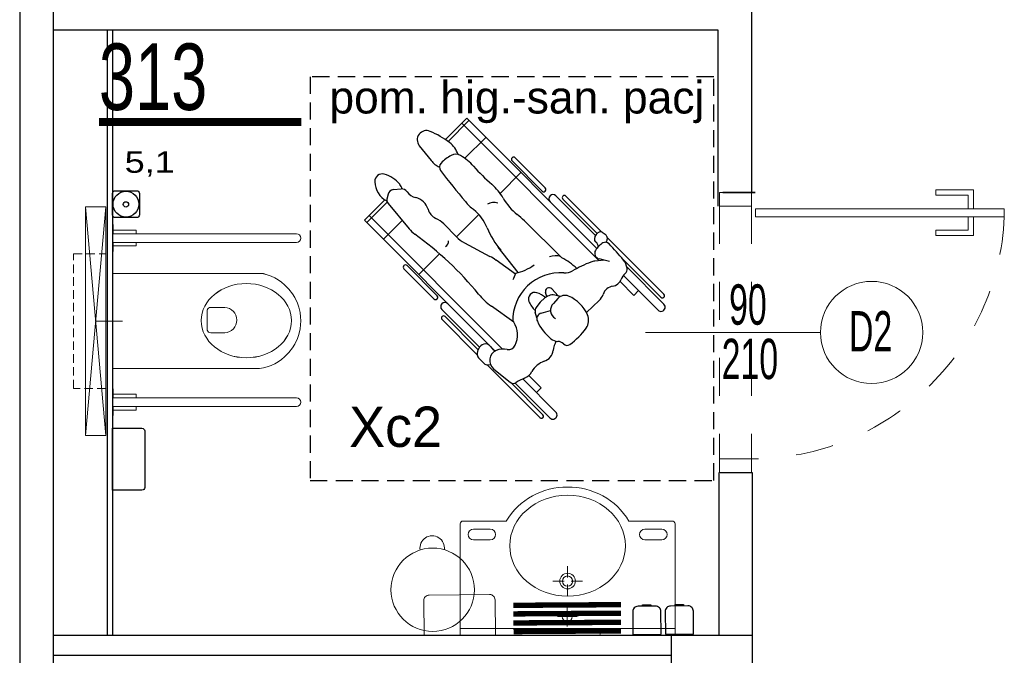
# Model space of a CAD drawing. Header units: millimetres. Extents: x 14495 to 271441, y -21035 to 2232.
# Tile 83 of 227: x 87193 to 87559, y -6776 to -6539. Entities that reach past the tile are written whole.
import ezdxf
from ezdxf.enums import TextEntityAlignment as Align

# ---------------------------------------------------------------- set-up
doc = ezdxf.new("R2010")
doc.units = ezdxf.units.MM
for name, pattern in [('$0$DASHED', [0.75, 0.5, -0.25]), ('DASHED', [28.222222, 14.111111, -14.111111]), ('DASHED2', [9.525, 6.35, -3.175])]:
    doc.linetypes.add(name, pattern=pattern)
for name, color, linetype in [('-- TECH  SYMBOLE', 1, 'Continuous'), ('-- TECH NIEPEŁNOSPRAWNI', 8, 'Continuous'), ('-- TECH SPRZĘT NIEPEŁN', 1, 'Continuous'), ('-TECH SANITARNA', 1, 'Continuous'), ('_A_widok', 1, 'Continuous'), ('A-POW-NR', 1, 'Continuous'), ('A_PROJEKTOWANE', 3, 'Continuous'), ('A_SC_DZIAlOWE', 4, 'Continuous'), ('Sc-płyta cemwłókn-stelaz-wzmocnienie', 14, 'Continuous'), ('TECH Wyp.drobne', 1, 'Continuous')]:
    doc.layers.add(name, color=color, linetype=linetype)
for name, color, linetype, lineweight in [('03', 2, 'Continuous', 13), ('A-GENM', 2, 'Continuous', 9), ('A_SANITARNE', 131, 'Continuous', 15), ('A_Stolarka_drzwi', 1, 'Continuous', 9), ('M_drzwi', 1, 'Continuous', 5), ('P-SANR-FIXT', 2, 'Continuous', 9), ('Technologia sanitarne', 1, 'Continuous', 30)]:
    doc.layers.add(name, color=color, linetype=linetype, lineweight=lineweight)
doc.layers.add('A-POW', color=2, linetype='Continuous', plot=False)
doc.styles.add('arial-tab', font='arial.ttf')
doc.styles.add('ARIAL1_2', font='arial.ttf', dxfattribs={"width": 1.2})
doc.styles.add('arialce', font='ARIALN.TTF')
doc.styles.add('cent', font='swissel.ttf')
doc.styles.add('cg', font='GOTHIC.TTF')
doc.styles.add('ROMANS', font='romans', dxfattribs={"width": 0.6})
doc.styles.add('switz721ltexbt', font='swissel.ttf')

# ---------------------------------------------------------------- blocks, each defined once
blk = doc.blocks.new('DRZWI Z OSCIEZNICA NIEOKALAJACA 90')
at = {"linetype": 'DASHED'}
for p, q in [((-12, 5), (-12, 99)), ((0, 5), (0, 99))]:
    blk.add_line(p, q, dxfattribs=at)
at = {"ltscale": 0.05}
blk.add_line((-39.5, 52), (25.59, 52), dxfattribs=at)
for points in [[(-12, 99), (-12, 104), (0, 104), (0, 99)], [(93.91, 9.01), (1.43, 9.01), (1.43, 6.01), (93.91, 6.01)], [(-12, 0), (-12, 5), (0, 5), (0, 0)]]:
    blk.add_lwpolyline(points, close=True)
for points in [[(82.48, 9.01), (82.48, 16.01), (68.48, 16.01), (68.48, 14.01), (80.48, 14.01), (80.48, 9.01)], [(82.48, 6.01), (82.48, -0.99), (68.48, -0.99), (68.48, 1.01), (80.48, 1.01), (80.48, 6.01)]]:
    blk.add_lwpolyline(points)
at = {"linetype": 'DASHED'}
blk.add_arc((0, 5), 94, 2.4475, 90, dxfattribs=at)
blk = doc.blocks.new('SSCVCFDSS')
blk.add_line((0, 50.02), (0, 0))
blk.add_circle((0, -19), 19)
at = {"style": 'ROMANS', "text_generation_flag": 4, "width": 0.6}
blk.add_attdef('FD1-8', text='', height=13, rotation=270, dxfattribs=at).set_placement((6.15, 55.19), align=Align.RIGHT)
for tag, p in [('200', (8.16, 25.47)), ('90', (-8.71, 25.47))]:
    blk.add_attdef(tag, text='', height=13, rotation=270, dxfattribs=at).set_placement(p, align=Align.MIDDLE)
blk.add_attdef('AL6C', text='', height=13, dxfattribs=at).set_placement((-0.56, -18.64), align=Align.MIDDLE)
blk = doc.blocks.new('POW')
at = {"const_width": 5}
blk.add_lwpolyline([(125.32, 0), (0, 0)], dxfattribs=at)
at = {"style": 'switz721ltexbt'}
blk.add_attdef('001', (-1.78, 12.35), '', height=41.18, dxfattribs=at)
blk = doc.blocks.new('umywalka vb npnsp')
at = {"layer": 'A_SANITARNE', "color": 1}
for p, q in [((364034, 420745), (364034, 420781.5)), ((364034, 420745), (363997.5, 420745)), ((364034, 420745), (364034, 420708.5)), ((364034, 420745), (364070.5, 420745)), ((364032.5, 420626), (364032.5, 420668.5)), ((364019.5, 420613), (363977, 420613)), ((364045.5, 420613), (364088, 420613)), ((364032.5, 420600), (364032.5, 420557.5))]:
    blk.add_line(p, q, dxfattribs=at)
at = {"layer": 'A_SANITARNE', "color": 2}
for p, q in [((363682.5, 420460), (363745, 420460)), ((364382.5, 420460), (364320, 420460)), ((363745, 420420), (363682.5, 420420)), ((364320, 420420), (364382.5, 420420))]:
    blk.add_line(p, q, dxfattribs=at)
blk.add_lwpolyline([(363632.5, 420814), (363632.5, 420400, 0.368325), (363644, 420390), (363804.5, 420390, 0.267589), (364032.5, 420264), (364032.5, 420264, 0.267589), (364260.5, 420390), (364421, 420390, 0.368325), (364432.5, 420400), (364432.5, 420814), (363632.5, 420814)], format="xyb", dxfattribs=at)
blk.add_lwpolyline([(363632.5, 420814), (364432.5, 420814), (364432.5, 420789.5), (363632.5, 420789.5)], close=True, dxfattribs=at)
at = {"layer": 'A_SANITARNE', "color": 1}
for centre, radius in [((364034, 420745), 18.5), ((364032.5, 420613), 29), ((364032.5, 420613), 19)]:
    blk.add_circle(centre, radius, dxfattribs=at)
at = {"layer": 'A_SANITARNE', "color": 2}
for centre, start, end in [((363682.5, 420440), 90, 270), ((363745, 420440), 270, 90), ((364320, 420440), 90, 270), ((364382.5, 420440), 270, 90)]:
    blk.add_arc(centre, 20, start, end, dxfattribs=at)
blk.add_ellipse((364032.5, 420481.5), major_axis=(-215, 0), ratio=0.872093, dxfattribs=at)
blk = doc.blocks.new('niepełnosprawny')
at = {"layer": '-- TECH SPRZĘT NIEPEŁN', "color": 8, "linetype": 'DASHED2'}
blk.add_lwpolyline([(0, 0), (150, 0), (150, 150), (0, 150)], close=True, dxfattribs=at)
at = {"color": 252}
for p, q in [((50.55, 83.75), (96.73, 129.8)), ((103.44, 121.4), (95.9, 128.97)), ((104.29, 122.22), (96.73, 129.8)), ((48.81, 78.49), (98.5, 128.03)), ((96.56, 115.8), (89.65, 122.74)), ((102.89, 121.08), (93.5, 113.25)), ((106.38, 121.06), (104.56, 121.48)), ((108.08, 119.1), (108.33, 116.21)), ((67.44, 104.01), (78.65, 115.18)), ((68.64, 102.8), (79.85, 113.97)), ((76.53, 109.66), (84.24, 101.92)), ((124.41, 109.47), (118.88, 105.04)), ((46.67, 87.92), (59.79, 101)), ((48.59, 87.63), (60.89, 99.89)), ((49.48, 87.1), (63.48, 101.06)), ((95.34, 100.38), (90.54, 95.64)), ((126.68, 99.76), (134.59, 91.82)), ((90.52, 95.62), (98.8, 87.32)), ((125.99, 98.78), (133.76, 90.99)), ((81.65, 42.57), (132.83, 93.59)), ((88.32, 92.66), (83.28, 83.24)), ((86.14, 43.52), (134.59, 91.82)), ((119.74, 92.55), (127.51, 84.76)), ((23.27, 64.59), (42.97, 84.23)), ((45.28, 87.25), (43.68, 85.63)), ((41.51, 81.82), (36.44, 75.54)), ((48.38, 81.59), (49.73, 82.94)), ((58.81, 74.31), (64.73, 82.64)), ((76.71, 73.72), (81.8, 80.85)), ((77.24, 72.74), (86.69, 80.08)), ((106.69, 79.4), (114.39, 71.68)), ((23.2, 60.9), (36.17, 73.83)), ((24.38, 63.49), (36.36, 75.44)), ((107.51, 63.82), (118.72, 74.99)), ((108.71, 62.61), (119.92, 73.79)), ((25.41, 58.69), (37.73, 70.97)), ((82.76, 56.53), (96.49, 70.37)), ((34.45, 64.17), (32.68, 65.94)), ((34.45, 64.17), (39.01, 68.72)), ((60.48, 65.72), (62.59, 66.34)), ((66.1, 64.6), (64.24, 66.03)), ((66.22, 64.49), (67.8, 62.74)), ((68.33, 62.01), (69.79, 62.52)), ((67.59, 58), (65.78, 59.63)), ((68.36, 57.02), (68.78, 58.58)), ((68.57, 57.8), (71.18, 60.21)), ((91.02, 43.97), (105.75, 58.66)), ((91.79, 43.32), (104.58, 56.07)), ((92.39, 41.72), (105.68, 54.97)), ((62.36, 47.32), (66.88, 42.58)), ((81.85, 40.7), (81.48, 44.24)), ((81.37, 38.77), (82.34, 42.64)), ((81.79, 41.32), (81.96, 41.14)), ((92.27, 41.46), (91.49, 40.32)), ((69.17, 18.56), (90.42, 39.75)), ((90.63, 39.78), (89.62, 39.63)), ((63.27, 20.71), (76.18, 33.59)), ((68.06, 19.67), (82.57, 34.13)), ((68.78, 29.74), (73.88, 34.82)), ((65.48, 18.5), (79.33, 32.31)), ((68.78, 29.74), (70.54, 27.97))]:
    blk.add_line(p, q, dxfattribs=at)
for centre, radius, start, end in [((111.33, 117.6), 8.42, 92.0801, 152.3176), ((111.13, 123.23), 2.79, 344.0873, 92.0801), ((104.13, 119.6), 1.93, 77.0103, 129.8071), ((105.88, 118.9), 2.21, 4.9834, 77.0103), ((102.55, 125.67), 11.71, 309.8076, 344.0873), ((79.25, 114.58), 0.85, 314.9142, 134.9142), ((110.36, 109.57), 5.38, 124.7918, 166.9989), ((105.9, 115.99), 2.44, 304.7918, 4.9834), ((107.45, 119.78), 4.04, 282.636, 309.8076), ((-7.73, 182.16), 122.05, 309.0761, 324.4036), ((100.85, 104.43), 11.48, 129.8071, 144.4036), ((99.03, 112.19), 6.25, 286.0249, 346.9989), ((126.57, 106.78), 3.45, 336.8833, 128.6769), ((102.23, 101.07), 5.32, 106.0249, 155.0414), ((68.04, 103.4), 0.85, 134.9142, 314.9142), ((88.21, 107.59), 10.14, 314.6602, 335.0414), ((124.41, 98.13), 8.85, 128.6769, 154.4635), ((97.6, 119.15), 34.95, 323.1752, 336.8833), ((60.34, 100.44), 0.781, 314.9142, 134.9142), ((64.58, 99.95), 1.56, 314.9142, 134.9142), ((89.04, 101.08), 2.52, 214.2913, 270.2275), ((249.89, -78.93), 225.21, 126.7532, 130.4972), ((116.44, 99.76), 2.19, 46.2022, 126.7532), ((107.46, 90.39), 15.16, 28.3964, 46.2022), ((99.28, 86.8), 12.43, 134.6602, 151.8587), ((117.64, 95.9), 3.59, 329.7496, 28.3964), ((118.44, 103.54), 8.91, 287.5671, 323.1752), ((118.76, 74.62), 23.29, 130.4972, 140.9702), ((103.91, 103.91), 19.48, 311.2166, 329.7496), ((46.91, 85.64), 2.29, 95.9124, 135.2876), ((47.07, 84.08), 3.86, 21.6213, 95.9124), ((87.4, 100.04), 17.08, 292.3021, 320.9702), ((160.39, 39.43), 66.23, 131.2166, 139.4117), ((45.49, 83.83), 2.56, 135.2876, 199.0105), ((48.74, 84.75), 2.06, 299.3232, 21.6213), ((84.46, 68.62), 24.2, 129.0761, 144.5991), ((105.55, 55.79), 30.75, 112.3021, 130.5822), ((44.6, 79.33), 3.97, 23.0576, 141.0879), ((51.53, 79.78), 3.63, 119.3232, 158.5971), ((41.65, 78.08), 7.18, 349.4627, 23.0576), ((64.04, 93.53), 21.81, 324.4898, 331.8587), ((98.17, 81.67), 5.1, 343.6072, 29.25), ((95.54, 94.99), 19.16, 299.084, 319.4117), ((114.36, 61.15), 19.56, 119.084, 142.3635), ((37.8, 74.45), 1.75, 141.0879, 213.4671), ((21.26, 63.51), 18.09, 22.0627, 33.4671), ((51.38, 76.27), 2.72, 169.4627, 244.8586), ((54.05, 81.97), 9.02, 244.8586, 301.8594), ((59.57, 57.07), 17.61, 355.5754, 91.6), ((82.24, 90.41), 17.58, 244.2845, 252.7304), ((94.58, 77.41), 17.97, 192.1882, 216.1337), ((119.32, 74.39), 0.85, 314.9142, 134.9142), ((42.99, 72.32), 5.36, 202.0627, 241.4836), ((75.87, 90.84), 29.05, 315.2262, 322.3635), ((36.54, 60.45), 8.14, 18.4308, 61.4836), ((63.11, 64.55), 1.86, 52.4373, 106.2854), ((70.78, 58.8), 10.8, 113.3822, 135.1523), ((67.46, 66.49), 2.42, 342.2091, 113.3822), ((23.83, 64.04), 0.781, 134.9142, 314.9142), ((48.96, 64.59), 4.95, 198.4308, 262.4364), ((66.49, 49.45), 17.71, 114.5005, 141.3241), ((60.04, 63.6), 2.17, 14.0842, 114.5005), ((97.1, 72.89), 36.04, 194.0842, 199.799), ((65.53, 63.87), 0.929, 42.02, 52.4373), ((64.49, 59.76), 4.45, 344.6393, 42.02), ((61.22, 68.49), 8.97, 318.6218, 342.2091), ((70.25, 61.22), 1.38, 312.7414, 109.1452), ((108.11, 63.22), 0.85, 134.9142, 314.9142), ((24.3, 59.8), 1.56, 134.9142, 314.9142), ((46.78, 48.12), 11.66, 64.6399, 82.4364), ((56.18, 57.7), 4.51, 141.3241, 176.2431), ((63.24, 57.1), 3.58, 44.9142, 150.3518), ((78.06, 58.83), 5.46, 340.0191, 23.7416), ((104.65, 59.76), 1.56, 314.9142, 134.9142), ((52.03, 54.54), 1.84, 135.8677, 215.1309), ((48.23, 58.22), 3.45, 315.8677, 356.2431), ((65.2, 55.34), 3.58, 337.2881, 47.9487), ((82.68, 55.29), 5.58, 175.5754, 210.5582), ((62.59, 66.81), 22.64, 315.484, 332.9886), ((105.13, 55.52), 0.781, 314.9142, 134.9142), ((70.93, 67.84), 24.94, 215.1309, 234.9585), ((56.31, 59.06), 13.21, 293.0477, 337.2881), ((39.97, 30.07), 44.02, 20.7313, 30.5582), ((59.51, 51.55), 5.05, 234.9585, 293.0477), ((75.82, 43.64), 5.69, 6.0149, 20.7313), ((84.4, 42.12), 2.13, 59.267, 165.9433), ((81.38, 37.04), 8.04, 31.2032, 59.267), ((89.64, 43.07), 1.32, 82.6942, 142.7407), ((89.4, 41.25), 3.15, 19.3206, 82.6942), ((70.93, 46.43), 5.58, 223.6333, 251.3772), ((67.69, 36.81), 4.56, 8.0457, 71.3772), ((86.67, 45.33), 2.41, 274.4036, 322.7407), ((86.68, 40.25), 1.84, 314.2095, 31.2032), ((90.44, 41.04), 1.28, 278.7192, 325.6132), ((91.5, 41.99), 0.934, 325.6132, 19.3206), ((75.93, 37.98), 3.76, 188.0457, 250.1291), ((31.71, 96.75), 80.67, 308.4599, 314.2095), ((89.46, 40.71), 1.1, 211.3327, 278.7192), ((72.79, 29.3), 5.46, 41.141, 70.1291), ((77.64, 38.93), 6.83, 280.3265, 308.4599), ((78.49, 34.28), 2.1, 221.141, 280.3265), ((64.37, 19.61), 1.56, 134.9142, 314.9142), ((68.61, 19.12), 0.781, 134.9142, 314.9142)]:
    blk.add_arc(centre, radius, start, end, dxfattribs=at)
blk = doc.blocks.new('D_wc_holder_ds - BG0900CS-706874-PW_K0')
at = {"layer": 'A-GENM', "color": 1}
for p, q in [((-392.11, 501.61), (-392.11, 493.11)), ((-390.76, 501.61), (-392.11, 501.61)), ((-386.21, 501.61), (-387.56, 501.61)), ((-386.21, 493.11), (-386.21, 501.61))]:
    blk.add_line(p, q, dxfattribs=at)
at = {"layer": 'P-SANR-FIXT', "color": 1}
for p, q in [((-390.76, 561.21), (-390.76, 493.11)), ((-387.56, 493.11), (-387.56, 561.21)), ((-390.76, 493.11), (-394.16, 493.11)), ((-394.16, 493.11), (-394.16, 492.81)), ((-384.16, 493.11), (-387.56, 493.11)), ((-384.16, 492.81), (-384.16, 493.11))]:
    blk.add_line(p, q, dxfattribs=at)
blk.add_arc((-389.16, 561.21), 1.6, 0, 180, dxfattribs=at)
blk = doc.blocks.new('wc inw')
at = {"color": 2, "lineweight": 0}
for p, q in [((-17.77, 0), (17.51, 0)), ((-4.44, -36.51), (-4.44, -41.77)), ((-3.5, -35.21), (4, -35.21)), ((4.94, -36.51), (4.94, -41.77)), ((-17.77, -54.69), (-17.51, -56.08)), ((-17.51, -56.08), (-17.12, -57.53)), ((-17.12, -57.53), (-16.6, -58.93)), ((17.12, -57.53), (16.6, -58.93)), ((17.51, -56.08), (17.12, -57.53)), ((-16.6, -58.93), (-15.97, -60.29)), ((-15.97, -60.29), (-15.22, -61.59)), ((-15.22, -61.59), (-14.37, -62.83)), ((15.22, -61.59), (14.37, -62.83)), ((15.97, -60.29), (15.22, -61.59)), ((16.6, -58.93), (15.97, -60.29)), ((-14.37, -62.83), (-13.41, -63.99)), ((-13.41, -63.99), (-11.77, -65.6)), ((-11.77, -65.6), (-10, -66.94)), ((11.77, -65.6), (10, -66.94)), ((13.41, -63.99), (11.77, -65.6)), ((14.37, -62.83), (13.41, -63.99)), ((-10, -66.94), (-8.71, -67.72)), ((-8.71, -67.72), (-6.54, -68.77)), ((-6.54, -68.77), (-5.07, -69.25)), ((-5.07, -69.25), (-3.02, -69.72)), ((5.07, -69.25), (3.02, -69.72)), ((6.54, -68.77), (5.07, -69.25)), ((8.71, -67.72), (6.54, -68.77)), ((10, -66.94), (8.71, -67.72)), ((-3.02, -69.72), (-1.52, -69.92)), ((-1.52, -69.92), (0, -70)), ((1.52, -69.92), (0, -70)), ((3.02, -69.72), (1.52, -69.92))]:
    blk.add_line(p, q, dxfattribs=at)
at = {"color": 2, "lineweight": 9}
for p, q in [((-17.77, -54.69), (-17.77, 0)), ((17.51, -56.08), (17.51, 0))]:
    blk.add_line(p, q, dxfattribs=at)
at = {"color": 8, "linetype": 'DASHED2', "lineweight": 9, "ltscale": 0.5}
blk.add_lwpolyline([(24.87, 14.5), (24.87, 2.5), (-25.13, 2.5), (-25.13, 14.5)], close=True, dxfattribs=at)
at = {"color": 2, "lineweight": 0}
for centre, radius, start, end in [((-3.24, -36.39), 1.2, 102.2339, 185.8899), ((3.75, -36.39), 1.2, 354.1101, 77.7661), ((0.25, -41.54), 4.7, 182.8022, 357.1978)]:
    blk.add_arc(centre, radius, start, end, dxfattribs=at)
blk.add_ellipse((0.05, -49.75), major_axis=(0, -16.75), ratio=0.823529, dxfattribs=at)
at = {"layer": 'Sc-płyta cemwłókn-stelaz-wzmocnienie', "lineweight": 9}
blk.add_line((-0.13, 6.25), (-0.13, -3.75), dxfattribs=at)
at = {"layer": 'Sc-płyta cemwłókn-stelaz-wzmocnienie', "color": 8, "lineweight": 9}
blk.add_lwpolyline([(-42.63, 2.5), (42.37, 2.5), (42.37, 10), (-42.63, 2.5), (-42.63, 10), (42.37, 2.5), (42.37, 10), (-42.63, 10)], dxfattribs=at)

msp = doc.modelspace()

# ---------------------------------------------------------------- linework, layer by layer
at = {"layer": '-TECH SANITARNA', "color": 1, "const_width": 2}
msp.add_lwpolyline([(87376.29, -6757.16), (87416.29, -6756.91)], dxfattribs=at)
at = {"layer": '-TECH SANITARNA', "color": 1, "linetype": '$0$DASHED', "ltscale": 5, "const_width": 2}
for points in [[(87376.31, -6760.34), (87416.31, -6760.09)], [(87376.34, -6763.71), (87416.33, -6763.47)], [(87376.35, -6766.9), (87416.35, -6766.65)]]:
    msp.add_lwpolyline(points, dxfattribs=at)
at = {"layer": '03', "color": 1}
msp.add_lwpolyline([(87367.47, -6753.13), (87344.97, -6753.35, 0.414214), (87342.99, -6755.37), (87343.12, -6768.36), (87369.61, -6768.11), (87369.49, -6755.11, 0.414214)], format="xyb", close=True, dxfattribs=at)
msp.add_circle((87346.3, -6751.38), 15.5, dxfattribs=at)
msp.add_circle((87346.3, -6751.38), 15.5, dxfattribs=at)
msp.add_arc((87346.12, -6735.88), 4.56, 352.2014, 189.1078, dxfattribs=at)
msp.add_arc((87346.12, -6735.88), 4.56, 352.2014, 189.1078, dxfattribs=at)
at = {"layer": '_A_widok'}
for p, q in [((87225.29, -6543.24), (87225.29, -6768.24)), ((87227.29, -6543.24), (87227.29, -6768.24))]:
    msp.add_line(p, q, dxfattribs=at)
at = {"layer": 'A_PROJEKTOWANE'}
msp.add_line((87466.17, -6603.74), (87454.17, -6603.74), dxfattribs=at)
msp.add_lwpolyline([(87435.12, -6768.24), (87465.12, -6768.24), (87465.12, -6798.24), (87435.12, -6798.24), (87435.12, -6768.24)], dxfattribs=at)
at = {"layer": 'A_SANITARNE'}
msp.add_rational_spline([(87408.62, -6767.73), (87408.62, -6767.82), (87408.56, -6767.88), (87408.47, -6767.88)], [1, 0.804737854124, 0.804737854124, 1], degree=3, dxfattribs=at)
msp.add_rational_spline([(87408.62, -6767.73), (87408.62, -6767.82), (87408.56, -6767.88), (87408.47, -6767.88)], [1, 0.804737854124, 0.804737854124, 1], degree=3, dxfattribs=at)
at = {"layer": 'A_SC_DZIAlOWE'}
for p, q in [((87192.79, -6270.74), (87192.79, -6973.09)), ((87205.29, -6270.74), (87205.29, -6940.59)), ((87464.79, -6443.74), (87464.79, -6603.74)), ((87205.29, -6543.24), (87452.29, -6543.24)), ((87452.29, -6543.24), (87452.29, -6608.74)), ((87466.17, -6603.74), (87454.17, -6603.74)), ((87454.17, -6603.74), (87466.17, -6603.74)), ((87452.62, -6707.74), (87452.62, -6768.24)), ((87453.12, -6707.74), (87465.12, -6707.74)), ((87465.12, -6707.74), (87465.12, -6786.09)), ((87205.29, -6768.24), (87452.62, -6768.24)), ((87205.29, -6775.74), (87435.12, -6775.74))]:
    msp.add_line(p, q, dxfattribs=at)
at = {"layer": 'TECH Wyp.drobne', "color": 1}
for points in [[(87237.28, -6604.05), (87237.28, -6612.05, -0.414214), (87236.28, -6613.05), (87228.28, -6613.05, -0.414214), (87227.28, -6612.05), (87227.28, -6604.05, -0.414214), (87228.28, -6603.05), (87236.28, -6603.05, -0.414214)], [(87237.28, -6604.05), (87237.28, -6612.05, -0.414214), (87236.28, -6613.05), (87228.28, -6613.05, -0.414214), (87227.28, -6612.05), (87227.28, -6604.05, -0.414214), (87228.28, -6603.05), (87236.28, -6603.05, -0.414214)], [(87239.25, -6692.35), (87239.25, -6713.35, -0.414214), (87238.25, -6714.35), (87227.25, -6714.35), (87227.25, -6691.35), (87238.25, -6691.35, -0.414214)], [(87239.25, -6692.35), (87239.25, -6713.35, -0.414214), (87238.25, -6714.35), (87227.25, -6714.35), (87227.25, -6691.35), (87238.25, -6691.35, -0.414214)], [(87429.14, -6757.46), (87422.64, -6757.51, 0.414214), (87420.66, -6759.52), (87420.72, -6768.02), (87431.22, -6767.94), (87431.15, -6759.44, 0.414214)], [(87429.14, -6757.46), (87422.64, -6757.51, 0.414214), (87420.66, -6759.52), (87420.72, -6768.02), (87431.22, -6767.94), (87431.15, -6759.44, 0.414214)], [(87441.2, -6757.36), (87434.7, -6757.41, 0.414214), (87432.72, -6759.43), (87432.79, -6767.93), (87443.29, -6767.84), (87443.22, -6759.34, 0.414214)], [(87441.2, -6757.36), (87434.7, -6757.41, 0.414214), (87432.72, -6759.43), (87432.79, -6767.93), (87443.29, -6767.84), (87443.22, -6759.34, 0.414214)]]:
    msp.add_lwpolyline(points, format="xyb", close=True, dxfattribs=at)
for points in [[(87427.44, -6757.47), (87424.34, -6757.49), (87424.33, -6756.94), (87427.43, -6756.92)], [(87427.44, -6757.47), (87424.34, -6757.49), (87424.33, -6756.94), (87427.43, -6756.92)], [(87439.5, -6757.37), (87436.4, -6757.4), (87436.4, -6756.85), (87439.5, -6756.82)], [(87439.5, -6757.37), (87436.4, -6757.4), (87436.4, -6756.85), (87439.5, -6756.82)]]:
    msp.add_lwpolyline(points, close=True, dxfattribs=at)
for centre, radius in [((87232.28, -6608.05), 4.78), ((87232.28, -6608.05), 4.78), ((87232.28, -6608.14), 1)]:
    msp.add_circle(centre, radius, dxfattribs=at)

# ---------------------------------------------------------------- block references
at = {"layer": '-- TECH NIEPEŁNOSPRAWNI', "rotation": 90.00393014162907}
msp.add_blockref('niepełnosprawny', (87450.79, -6710.72), dxfattribs=at)
msp.add_blockref('niepełnosprawny', (87450.79, -6710.72), dxfattribs=at)
at = {"layer": 'A-POW-NR'}
ref = msp.add_blockref('POW', (87222.23, -6577.55), dxfattribs=dict(at, xscale=0.6, yscale=0.6, zscale=0.6))
ref.add_attrib('88,88', '5,1', dxfattribs={"layer": 'A-POW', "height": 8, "style": 'ARIAL1_2', "width": 1.2}).set_placement((87250.45, -6596.4), align=Align.RIGHT)
ref.add_attrib('POKOJ', 'pom. hig.-san. pacj', (87307.91, -6574.34), dxfattribs={"layer": 'A-POW', "height": 12, "style": 'arialce', "width": 1.2})
ref.add_attrib('001', '313', (87222.23, -6573.04), dxfattribs={"layer": '0', "height": 24.71, "style": 'switz721ltexbt', "width": 0.7})
at = {"layer": 'A_SANITARNE', "xscale": 0.1, "yscale": 0.1, "zscale": 0.1, "rotation": 180}
msp.add_blockref('umywalka vb npnsp', (123799.71, 35313.16), dxfattribs=at)
at = {"layer": 'A_Stolarka_drzwi', "xscale": -1, "rotation": 180}
msp.add_blockref('DRZWI Z OSCIEZNICA NIEOKALAJACA 90', (87464.87, -6603.74), dxfattribs=at)
at = {"layer": 'M_drzwi'}
ref = msp.add_blockref('SSCVCFDSS', (87490.46, -6655.74), dxfattribs=dict(at, xscale=-1, rotation=89.99999999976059))
ref.add_attrib('90', '90', dxfattribs={"layer": '0', "height": 15, "style": 'cent', "width": 0.6}).set_placement((87463.48, -6645.35), align=Align.MIDDLE)
ref.add_attrib('200', '210', dxfattribs={"layer": '0', "height": 15, "style": 'cent', "width": 0.6}).set_placement((87464.23, -6665.57), align=Align.MIDDLE)
ref.add_attrib('AL6C', 'D2', dxfattribs={"layer": '0', "height": 15, "style": 'arial-tab', "width": 0.6}).set_placement((87509.1, -6655.18), align=Align.MIDDLE)
at = {"layer": 'TECH Wyp.drobne', "color": 1, "xscale": -1, "rotation": 269.9965001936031}
for p in [(86734.49, -6231.45), (86734.49, -6231.45), (86734.49, -6231.45), (86734.49, -6292.45), (86734.49, -6292.45), (86734.49, -6292.45)]:
    msp.add_blockref('D_wc_holder_ds - BG0900CS-706874-PW_K0', p, dxfattribs=at)
at = {"layer": 'Technologia sanitarne'}
for rotation in [89.99254673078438, 89.99604662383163, 89.99254673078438, 89.99604662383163, 89.99254673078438]:
    msp.add_blockref('wc inw', (87227.29, -6651.39), dxfattribs=dict(at, rotation=rotation))

# ---------------------------------------------------------------- texts
at = {"layer": '-- TECH  SYMBOLE', "color": 1, "style": 'cg'}
msp.add_text('Xc2', height=15, dxfattribs=at).set_placement((87315.24, -6698.29))

doc.saveas('drawing.dxf')
